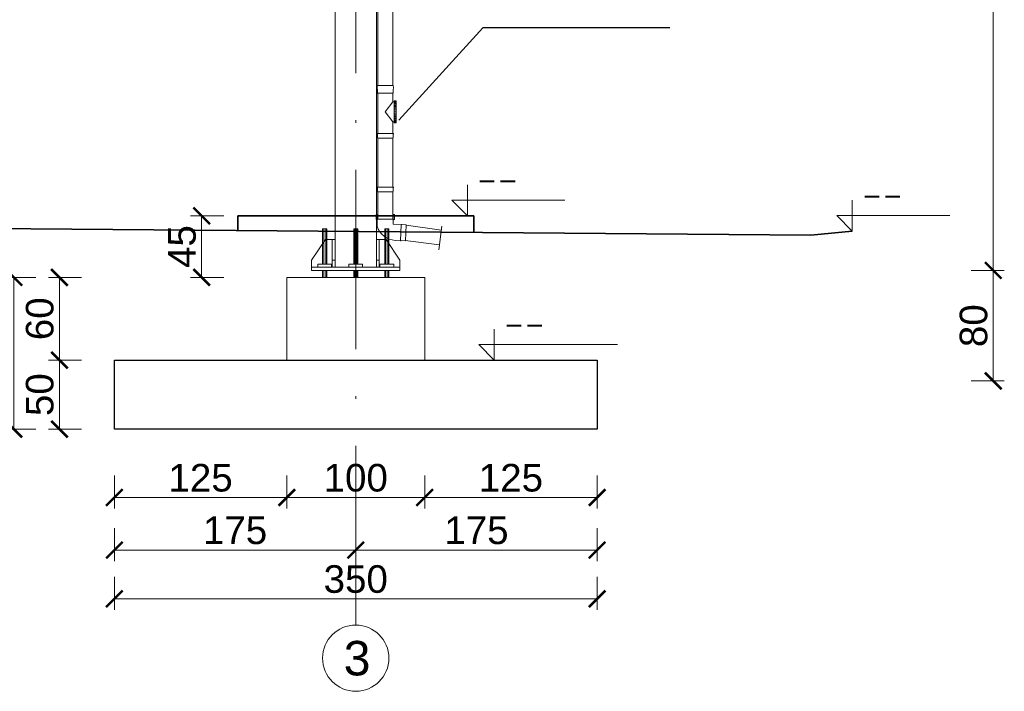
# Model space of a CAD drawing. Extents: x 256490 to 7565828, y -103950 to 5881792.
# Tile 98 of 101: x 282469 to 289608, y 18284 to 23153. Entities that reach past the tile are written whole.
import ezdxf

# ---------------------------------------------------------------- set-up
doc = ezdxf.new("R2010")
doc.units = 0
doc.header["$MEASUREMENT"] = 0
doc.linetypes.add('DASHDOT', pattern=[20, 13, -3.4, 0.2, -3.4])
for name, color, linetype in [('100_rzut_okna', 1, 'Continuous'), ('OSIE - OPIS', 7, 'Continuous'), ('TB_CIENKA', 5, 'Continuous'), ('xxOś 2_rysunek_Widok ogólny_Dimension_', 7, 'Continuous')]:
    doc.layers.add(name, color=color, linetype=linetype)
for name, color, linetype, lineweight in [('CZ-CI', 142, 'Continuous', 9), ('CZ-GR', 14, 'Continuous', 30), ('elementy wyposażenia', 95, 'Continuous', 15), ('gruby', 7, 'Continuous', 35), ('linii', 7, 'Continuous', 15), ('LINII OPIS', 7, 'Continuous', 9), ('OSIE', 7, 'Continuous', 5)]:
    doc.layers.add(name, color=color, linetype=linetype, lineweight=lineweight)
doc.layers.add('wymiary', color=7, linetype='Continuous', lineweight=5, true_color=0x7f7f7f)
doc.styles.add('ARIAL', font='arial.ttf')
doc.styles.add('RBCS_dim1', font='simplex.shx', dxfattribs={"width": 0.9, "oblique": 5, "height": 3})
doc.dimstyles.new('mosstowy 1-100', dxfattribs={"dimscale": 20, "dimtxt": 10, "dimasz": 6, "dimexe": 4, "dimexo": 4, "dimgap": 2, "dimtad": 1, "dimdec": 0, "dimlfac": 0.1, "dimtxsty": 'ARIAL', "dimblk": 'ARCHTICK', "dimcen": 4, "dimclrd": 256, "dimclre": 256, "dimclrt": 7, "dimadec": 0, "dimazin": 0, "dimtfac": 1, "dimtdec": 0, "dimtmove": 1, "dimatfit": 3, "dimfxl": 8, "dimfxlon": 1, "dimlwd": -1, "dimlwe": 9, "dimarcsym": 0})

# ---------------------------------------------------------------- blocks, each defined once
blk = doc.blocks.new('_ArchTick')
at = {"layer": '100_rzut_okna', "color": 0, "linetype": 'Continuous', "const_width": 0.15}
blk.add_lwpolyline([(-0.5, -0.5), (0.5, 0.5)], dxfattribs=at)
blk = doc.blocks.new('*D571')
at = {"layer": 'Defpoints', "color": 0}
for p in [(288991.3, 26434.6), (285856.3, 21334.6), (289527.7, 21334.6)]:
    blk.add_point(p, dxfattribs=at)
at = {"layer": 'wymiary', "lineweight": 9}
for p, q in [((289367.7, 26434.6), (289607.7, 26434.6)), ((289367.7, 21334.6), (289607.7, 21334.6))]:
    blk.add_line(p, q, dxfattribs=at)
at = {"layer": 'wymiary'}
blk.add_line((289527.7, 26434.6), (289527.7, 21334.6), dxfattribs=at)
at = {"layer": 'wymiary', "xscale": 120, "yscale": 120, "zscale": 120}
for p, rotation in [((289527.7, 26434.6), 90), ((289527.7, 21334.6), 270)]:
    blk.add_blockref('_ArchTick', p, dxfattribs=dict(at, rotation=rotation))
at = {"layer": 'wymiary', "color": 7, "insert": (289385.6, 23884.6), "char_height": 200, "attachment_point": 5, "rotation": 90, "style": 'ARIAL'}
blk.add_mtext('510', dxfattribs=at)
blk = doc.blocks.new('GFGFDGDG')
at = {"layer": 'LINII OPIS'}
for p, q in [((119259.4, 32629.4), (119259.4, 32404.4)), ((119259.4, 32629.4), (119259.4, 32404.4)), ((119259.4, 32404.4), (119146.9, 32516.9)), ((119146.9, 32516.9), (119259.4, 32516.9)), ((119259.4, 32404.4), (119146.9, 32516.9)), ((119146.9, 32516.9), (119259.4, 32516.9)), ((119259.4, 32516.9), (119806.9, 32516.9)), ((119259.4, 32516.9), (120153.6, 32516.9))]:
    blk.add_line(p, q, dxfattribs=at)
at = {"layer": 'xxOś 2_rysunek_Widok ogólny_Dimension_', "color": 6, "style": 'RBCS_dim1', "oblique": 5, "width": 0.9}
blk.add_text('--', height=150, dxfattribs=at).set_placement((119320.9, 32591.9))
blk = doc.blocks.new('fghghfhfh')
at = {"layer": 'elementy wyposażenia', "color": 252, "true_color": 0x919191}
for p, q in [((278982.9, 26919.2), (278982.9, 22676.1)), ((279094.6, 26919.1), (279090.9, 22676.1)), ((278982.9, 22676.1), (279092.5, 22676.1)), ((278979.9, 22620.1), (279095.3, 22619.9)), ((279101.8, 22561.2), (279116.4, 22561.2)), ((279092.2, 22557.8), (279037.4, 22484.9)), ((279092.2, 22557.8), (279101.8, 22557.7)), ((279101.7, 22529.1), (279116.3, 22529.1)), ((279101.7, 22519.8), (279116.3, 22519.8)), ((279101.7, 22510.1), (279116.3, 22510.1)), ((279101.7, 22499.3), (279116.3, 22499.3)), ((279101.8, 22557), (279116.4, 22556.9)), ((279101.8, 22552.1), (279116.4, 22552.1)), ((279101.8, 22544.8), (279116.4, 22544.8)), ((279101.8, 22536.4), (279116.4, 22536.4)), ((279037.4, 22484.9), (279092, 22411.8)), ((279101.6, 22470.1), (279116.2, 22470.1)), ((279101.6, 22459.4), (279116.2, 22459.4)), ((279101.6, 22449.7), (279116.2, 22449.7)), ((279101.6, 22440.3), (279116.2, 22440.3)), ((279101.6, 22433), (279116.2, 22433)), ((279101.6, 22424.7), (279116.2, 22424.7)), ((279101.6, 22417.4), (279116.2, 22417.4)), ((279116.3, 22484.7), (279101.7, 22484.7)), ((279092, 22411.8), (279091.9, 22326.9)), ((279092, 22411.8), (279101.5, 22411.7)), ((279101.5, 22412.5), (279116.1, 22412.5)), ((279101.5, 22408.3), (279116.1, 22408.3)), ((279097.4, 22326.9), (278978, 22327)), ((278980, 22322.2), (278980, 22295.8)), ((278980, 22295.8), (278982.9, 22292.4)), ((278982.3, 22293.7), (279091.8, 22293.5)), ((278982.9, 22292.4), (278982.6, 21938.1)), ((279092.1, 21938), (279092.4, 22292.2)), ((279092.4, 22292.2), (279095.3, 22295.7)), ((279095.3, 22295.7), (279095.4, 22322.1)), ((279097, 21938), (278977.7, 21938.1)), ((278979.7, 21933.3), (278979.7, 21906.9)), ((279095, 21906.8), (279095, 21933.2)), ((278979.7, 21906.9), (278982.6, 21903.5)), ((278982.6, 21903.5), (278982.5, 21827.2)), ((278982.6, 21904.8), (278982.6, 21904.8)), ((278982.6, 21904.8), (279092.1, 21904.6)), ((279092.1, 21903.3), (279095, 21906.8)), ((278982.5, 21827.2), (278982.4, 21706.8)), ((279153, 21669), (279146.6, 21549.8)), ((279444.3, 21627.9), (279187.3, 21662.2)), ((279425.2, 21485), (279448, 21655.9)), ((279181.5, 21552.9), (279429.9, 21519.9))]:
    blk.add_line(p, q, dxfattribs=at)
at = {"layer": 'elementy wyposażenia'}
blk.add_line((279091.9, 21706.7), (279092.1, 21903.3), dxfattribs=at)
at = {"layer": 'elementy wyposażenia', "color": 252, "true_color": 0x919191, "flags": 128}
for points in [[(278982.4, 22327), (278982.8, 22616.6), (278979.9, 22620.1), (278980, 22648.7)], [(278980, 22670.5), (278980, 22676.2), (279095.4, 22676), (279095.4, 22670.3)], [(279095.3, 22648.5), (279095.3, 22619.9), (279092.3, 22616.4), (279092.2, 22557.8)], [(279109.4, 21553), (279183.1, 21549.1), (279189.4, 21665.7), (279095.1, 21670), (279095.2, 21698.6), (279103.4, 21706.6), (279103.7, 21740.2), (279095.4, 21740.2), (279095.3, 21706.7), (278978.5, 21706.8), (278978.6, 21740.4), (278970.8, 21740.4), (278970.5, 21706.9), (278978.2, 21699.1), (278978.1, 21654.8)]]:
    blk.add_lwpolyline(points, dxfattribs=at)
blk.add_lwpolyline([(279116.1, 22404.4), (279101.5, 22404.4), (279101.8, 22565), (279116.4, 22565), (279116.1, 22404.4)], close=True, dxfattribs=at)
at = {"layer": 'elementy wyposażenia', "color": 252, "true_color": 0x919191}
for centre, radius, start, end in [((279006.8, 22659.5), 28.9, 157.77738, 202.02756), ((279068.5, 22659.4), 28.9, 337.77738, 22.02756), ((278988.6, 22328.6), 10.7, 188.553, 216.72218), ((279086.8, 22328.5), 10.7, 323.1182, 351.28739), ((278988.3, 21939.7), 10.7, 188.553, 216.72218), ((279086.5, 21939.6), 10.7, 323.1182, 351.28739), ((279117.1, 21698.6), 145.8, 197.50609, 266.96008), ((279150.8, 21658.5), 10.7, 50.1182, 78.28739), ((279145.5, 21560.4), 10.7, 275.553, 303.72218)]:
    blk.add_arc(centre, radius, start, end, dxfattribs=at)
blk = doc.blocks.new('*D1682')
at = {"layer": 'Defpoints', "color": 0}
for p in [(285856.3, 21334.6), (286606.3, 20534.6), (289527.7, 20534.6)]:
    blk.add_point(p, dxfattribs=at)
at = {"layer": 'wymiary', "lineweight": 9}
for p, q in [((289367.7, 21334.6), (289607.7, 21334.6)), ((289367.7, 20534.6), (289607.7, 20534.6))]:
    blk.add_line(p, q, dxfattribs=at)
at = {"layer": 'wymiary'}
blk.add_line((289527.7, 21334.6), (289527.7, 20534.6), dxfattribs=at)
at = {"layer": 'wymiary', "xscale": 120, "yscale": 120, "zscale": 120}
for p, rotation in [((289527.7, 21334.6), 90), ((289527.7, 20534.6), 270)]:
    blk.add_blockref('_ArchTick', p, dxfattribs=dict(at, rotation=rotation))
at = {"layer": 'wymiary', "color": 7, "insert": (289385.6, 20934.6), "char_height": 200, "attachment_point": 5, "rotation": 90, "style": 'ARIAL'}
blk.add_mtext('80', dxfattribs=at)
blk = doc.blocks.new('*D1683')
at = {"layer": 'Defpoints', "color": 0}
for p in [(284905.4, 20134.6), (283155.4, 20053.5), (284905.4, 19307.9)]:
    blk.add_point(p, dxfattribs=at)
at = {"layer": 'wymiary', "lineweight": 9}
for p, q in [((283155.4, 19467.9), (283155.4, 19227.9)), ((284905.4, 19467.9), (284905.4, 19227.9))]:
    blk.add_line(p, q, dxfattribs=at)
at = {"layer": 'wymiary'}
blk.add_line((283155.4, 19307.9), (284905.4, 19307.9), dxfattribs=at)
at = {"layer": 'wymiary', "xscale": 120, "yscale": 120, "zscale": 120, "rotation": 180}
blk.add_blockref('_ArchTick', (283155.4, 19307.9), dxfattribs=at)
at = {"layer": 'wymiary', "xscale": 120, "yscale": 120, "zscale": 120}
blk.add_blockref('_ArchTick', (284905.4, 19307.9), dxfattribs=at)
at = {"layer": 'wymiary', "color": 7, "insert": (284030.4, 19450), "char_height": 200, "attachment_point": 5, "style": 'ARIAL'}
blk.add_mtext('175', dxfattribs=at)
blk = doc.blocks.new('*D1684')
at = {"layer": 'Defpoints', "color": 0}
for p in [(284905.4, 20134.6), (286655.4, 20134.6), (286655.4, 19307.9)]:
    blk.add_point(p, dxfattribs=at)
at = {"layer": 'wymiary', "lineweight": 9}
for p, q in [((284905.4, 19467.9), (284905.4, 19227.9)), ((286655.4, 19467.9), (286655.4, 19227.9))]:
    blk.add_line(p, q, dxfattribs=at)
at = {"layer": 'wymiary'}
blk.add_line((284905.4, 19307.9), (286655.4, 19307.9), dxfattribs=at)
at = {"layer": 'wymiary', "xscale": 120, "yscale": 120, "zscale": 120, "rotation": 180}
blk.add_blockref('_ArchTick', (284905.4, 19307.9), dxfattribs=at)
at = {"layer": 'wymiary', "xscale": 120, "yscale": 120, "zscale": 120}
blk.add_blockref('_ArchTick', (286655.4, 19307.9), dxfattribs=at)
at = {"layer": 'wymiary', "color": 7, "insert": (285780.4, 19450), "char_height": 200, "attachment_point": 5, "style": 'ARIAL'}
blk.add_mtext('175', dxfattribs=at)
blk = doc.blocks.new('*D1685')
at = {"layer": 'Defpoints', "color": 0}
for p in [(283155.4, 19953.5), (284405.4, 19953.5), (284405.4, 19688.9)]:
    blk.add_point(p, dxfattribs=at)
at = {"layer": 'wymiary', "lineweight": 9}
for p, q in [((283155.4, 19848.9), (283155.4, 19608.9)), ((284405.4, 19848.9), (284405.4, 19608.9))]:
    blk.add_line(p, q, dxfattribs=at)
at = {"layer": 'wymiary'}
blk.add_line((283155.4, 19688.9), (284405.4, 19688.9), dxfattribs=at)
at = {"layer": 'wymiary', "xscale": 120, "yscale": 120, "zscale": 120, "rotation": 180}
blk.add_blockref('_ArchTick', (283155.4, 19688.9), dxfattribs=at)
at = {"layer": 'wymiary', "xscale": 120, "yscale": 120, "zscale": 120}
blk.add_blockref('_ArchTick', (284405.4, 19688.9), dxfattribs=at)
at = {"layer": 'wymiary', "color": 7, "insert": (283780.4, 19831), "char_height": 200, "attachment_point": 5, "style": 'ARIAL'}
blk.add_mtext('125', dxfattribs=at)
blk = doc.blocks.new('*D1686')
at = {"layer": 'Defpoints', "color": 0}
for p in [(284405.4, 19953.5), (285405.4, 19953.5), (285405.4, 19688.9)]:
    blk.add_point(p, dxfattribs=at)
at = {"layer": 'wymiary', "lineweight": 9}
for p, q in [((284405.4, 19848.9), (284405.4, 19608.9)), ((285405.4, 19848.9), (285405.4, 19608.9))]:
    blk.add_line(p, q, dxfattribs=at)
at = {"layer": 'wymiary'}
blk.add_line((284405.4, 19688.9), (285405.4, 19688.9), dxfattribs=at)
at = {"layer": 'wymiary', "xscale": 120, "yscale": 120, "zscale": 120, "rotation": 180}
blk.add_blockref('_ArchTick', (284405.4, 19688.9), dxfattribs=at)
at = {"layer": 'wymiary', "xscale": 120, "yscale": 120, "zscale": 120}
blk.add_blockref('_ArchTick', (285405.4, 19688.9), dxfattribs=at)
at = {"layer": 'wymiary', "color": 7, "insert": (284905.4, 19831), "char_height": 200, "attachment_point": 5, "style": 'ARIAL'}
blk.add_mtext('100', dxfattribs=at)
blk = doc.blocks.new('*D1687')
at = {"layer": 'Defpoints', "color": 0}
for p in [(286655.4, 20284.6), (285405.4, 19953.5), (286655.4, 19688.9)]:
    blk.add_point(p, dxfattribs=at)
at = {"layer": 'wymiary', "lineweight": 9}
for p, q in [((285405.4, 19848.9), (285405.4, 19608.9)), ((286655.4, 19848.9), (286655.4, 19608.9))]:
    blk.add_line(p, q, dxfattribs=at)
at = {"layer": 'wymiary'}
blk.add_line((285405.4, 19688.9), (286655.4, 19688.9), dxfattribs=at)
at = {"layer": 'wymiary', "xscale": 120, "yscale": 120, "zscale": 120, "rotation": 180}
blk.add_blockref('_ArchTick', (285405.4, 19688.9), dxfattribs=at)
at = {"layer": 'wymiary', "xscale": 120, "yscale": 120, "zscale": 120}
blk.add_blockref('_ArchTick', (286655.4, 19688.9), dxfattribs=at)
at = {"layer": 'wymiary', "color": 7, "insert": (286030.4, 19831), "char_height": 200, "attachment_point": 5, "style": 'ARIAL'}
blk.add_mtext('125', dxfattribs=at)
blk = doc.blocks.new('*D1688')
at = {"layer": 'Defpoints', "color": 0}
for p in [(286655.4, 20134.6), (283155.4, 20053.5), (286655.4, 18954.5)]:
    blk.add_point(p, dxfattribs=at)
at = {"layer": 'wymiary', "lineweight": 9}
for p, q in [((283155.4, 19114.5), (283155.4, 18874.5)), ((286655.4, 19114.5), (286655.4, 18874.5))]:
    blk.add_line(p, q, dxfattribs=at)
at = {"layer": 'wymiary'}
blk.add_line((283155.4, 18954.5), (286655.4, 18954.5), dxfattribs=at)
at = {"layer": 'wymiary', "xscale": 120, "yscale": 120, "zscale": 120, "rotation": 180}
blk.add_blockref('_ArchTick', (283155.4, 18954.5), dxfattribs=at)
at = {"layer": 'wymiary', "xscale": 120, "yscale": 120, "zscale": 120}
blk.add_blockref('_ArchTick', (286655.4, 18954.5), dxfattribs=at)
at = {"layer": 'wymiary', "color": 7, "insert": (284905.4, 19096.7), "char_height": 200, "attachment_point": 5, "style": 'ARIAL'}
blk.add_mtext('350', dxfattribs=at)
blk = doc.blocks.new('*D1689')
at = {"layer": 'Defpoints', "color": 0}
for p in [(283914.4, 21284.6), (282757.3, 20684.6), (283914.4, 20684.6)]:
    blk.add_point(p, dxfattribs=at)
at = {"layer": 'wymiary', "lineweight": 9}
for p, q in [((282917.3, 21284.6), (282677.3, 21284.6)), ((282917.3, 20684.6), (282677.3, 20684.6))]:
    blk.add_line(p, q, dxfattribs=at)
at = {"layer": 'wymiary'}
blk.add_line((282757.3, 21284.6), (282757.3, 20684.6), dxfattribs=at)
at = {"layer": 'wymiary', "xscale": 120, "yscale": 120, "zscale": 120}
for p, rotation in [((282757.3, 21284.6), 90), ((282757.3, 20684.6), 270)]:
    blk.add_blockref('_ArchTick', p, dxfattribs=dict(at, rotation=rotation))
at = {"layer": 'wymiary', "color": 7, "insert": (282615.1, 20984.6), "char_height": 200, "attachment_point": 5, "rotation": 90, "style": 'ARIAL'}
blk.add_mtext('60', dxfattribs=at)
blk = doc.blocks.new('*D1690')
at = {"layer": 'Defpoints', "color": 0}
for p in [(283914.4, 20684.6), (282757.3, 20184.6), (283279.4, 20184.6)]:
    blk.add_point(p, dxfattribs=at)
at = {"layer": 'wymiary', "lineweight": 9}
for p, q in [((282917.3, 20684.6), (282677.3, 20684.6)), ((282917.3, 20184.6), (282677.3, 20184.6))]:
    blk.add_line(p, q, dxfattribs=at)
at = {"layer": 'wymiary'}
blk.add_line((282757.3, 20684.6), (282757.3, 20184.6), dxfattribs=at)
at = {"layer": 'wymiary', "xscale": 120, "yscale": 120, "zscale": 120}
for p, rotation in [((282757.3, 20684.6), 90), ((282757.3, 20184.6), 270)]:
    blk.add_blockref('_ArchTick', p, dxfattribs=dict(at, rotation=rotation))
at = {"layer": 'wymiary', "color": 7, "insert": (282615.1, 20434.6), "char_height": 200, "attachment_point": 5, "rotation": 90, "style": 'ARIAL'}
blk.add_mtext('50', dxfattribs=at)
blk = doc.blocks.new('*D1691')
at = {"layer": 'Defpoints', "color": 0}
for p in [(283914.4, 21284.6), (282426.5, 20184.6), (283279.4, 20184.6)]:
    blk.add_point(p, dxfattribs=at)
at = {"layer": 'wymiary', "lineweight": 9}
for p, q in [((282586.5, 21284.6), (282346.5, 21284.6)), ((282586.5, 20184.6), (282346.5, 20184.6))]:
    blk.add_line(p, q, dxfattribs=at)
at = {"layer": 'wymiary'}
blk.add_line((282426.5, 21284.6), (282426.5, 20184.6), dxfattribs=at)
at = {"layer": 'wymiary', "xscale": 120, "yscale": 120, "zscale": 120}
for p, rotation in [((282426.5, 21284.6), 90), ((282426.5, 20184.6), 270)]:
    blk.add_blockref('_ArchTick', p, dxfattribs=dict(at, rotation=rotation))
at = {"layer": 'wymiary', "color": 7, "insert": (282284.4, 20734.6), "char_height": 200, "attachment_point": 5, "rotation": 90, "style": 'ARIAL'}
blk.add_mtext('110', dxfattribs=at)
blk = doc.blocks.new('*D1693')
at = {"layer": 'Defpoints', "color": 0}
for p in [(283788.2, 21731.1), (284405.4, 21731.1), (284405.4, 21284.6)]:
    blk.add_point(p, dxfattribs=at)
at = {"layer": 'linii', "lineweight": 9}
for p, q in [((283948.2, 21731.1), (283708.2, 21731.1)), ((283948.2, 21284.6), (283708.2, 21284.6))]:
    blk.add_line(p, q, dxfattribs=at)
at = {"layer": 'linii'}
blk.add_line((283788.2, 21284.6), (283788.2, 21731.1), dxfattribs=at)
at = {"layer": 'linii', "xscale": 120, "yscale": 120, "zscale": 120}
for p, rotation in [((283788.2, 21731.1), 90), ((283788.2, 21284.6), 270)]:
    blk.add_blockref('_ArchTick', p, dxfattribs=dict(at, rotation=rotation))
at = {"layer": 'linii', "color": 7, "insert": (283646.5, 21507.8), "char_height": 200, "attachment_point": 5, "rotation": 90, "style": 'ARIAL'}
blk.add_mtext('45', dxfattribs=at)
blk = doc.blocks.new('FGDFGDFGDF')
at = {"layer": 'CZ-CI', "linetype": 'Continuous'}
for p, q in [((320676.8, 19100), (320676.8, 24029.2)), ((320976.8, 19100), (320976.8, 24029.2)), ((320616.8, 19176), (320586.8, 19176)), ((320586.8, 18920), (320586.8, 19176)), ((320594.3, 18920), (320594.3, 19176)), ((320609.3, 18920), (320609.3, 19176)), ((320616.8, 18920), (320616.8, 19176)), ((320841.8, 19176), (320811.8, 19176)), ((320811.8, 18920), (320811.8, 19176)), ((320819.3, 18920), (320819.3, 19176)), ((320834.3, 18920), (320834.3, 19176)), ((320841.8, 18920), (320841.8, 19176)), ((321066.8, 19176), (321036.8, 19176)), ((321036.8, 18920), (321036.8, 19176)), ((321044.3, 18920), (321044.3, 19176)), ((321059.3, 18920), (321059.3, 19176)), ((321066.8, 18920), (321066.8, 19176)), ((320506.8, 18950), (320606.8, 19100)), ((320606.8, 19100), (320656.8, 19100)), ((320676.8, 19100), (320656.8, 19100)), ((320656.8, 19100), (320656.8, 18900)), ((320676.8, 18900), (320676.8, 19100)), ((320996.8, 19100), (320976.8, 19100)), ((320976.8, 19100), (320976.8, 18900)), ((321046.8, 19100), (320996.8, 19100)), ((320996.8, 18900), (320996.8, 19100)), ((321146.8, 18950), (321046.8, 19100)), ((320506.8, 18900), (320506.8, 18950)), ((320651.8, 18920), (320551.8, 18920)), ((320551.8, 18920), (320551.8, 18900)), ((320651.8, 18915), (320656.8, 18920)), ((320651.8, 18900), (320651.8, 18920)), ((320656.8, 18950), (320676.8, 18950)), ((320876.8, 18920), (320776.8, 18920)), ((320776.8, 18920), (320776.8, 18900)), ((320876.8, 18900), (320876.8, 18920)), ((320976.8, 18950), (320996.8, 18950)), ((321001.8, 18915), (320996.8, 18920)), ((321101.8, 18920), (321001.8, 18920)), ((321001.8, 18920), (321001.8, 18900)), ((321101.8, 18900), (321101.8, 18920)), ((321146.8, 18900), (321146.8, 18950)), ((321146.8, 18900), (320506.8, 18900)), ((320506.8, 18900), (320506.8, 18875)), ((320506.8, 18875), (321146.8, 18875)), ((320586.8, 18825), (320586.8, 18875)), ((320594.3, 18825), (320594.3, 18875)), ((320609.3, 18825), (320609.3, 18875)), ((320616.8, 18825), (320616.8, 18875)), ((320811.8, 18825), (320811.8, 18875)), ((320819.3, 18825), (320819.3, 18875)), ((320834.3, 18825), (320834.3, 18875)), ((320841.8, 18825), (320841.8, 18875)), ((321036.8, 18825), (321036.8, 18875)), ((321044.3, 18825), (321044.3, 18875)), ((321059.3, 18825), (321059.3, 18875)), ((321066.8, 18825), (321066.8, 18875)), ((321146.8, 18875), (321146.8, 18900)), ((321326.8, 18825), (320326.8, 18825)), ((320326.8, 18825), (320326.8, 18225)), ((321326.8, 18225), (321326.8, 18825))]:
    blk.add_line(p, q, dxfattribs=at)
at = {"layer": 'CZ-GR', "linetype": 'Continuous'}
for p, q in [((319076.8, 18225), (321326.8, 18225)), ((319076.8, 17725), (319076.8, 18225)), ((321326.8, 18225), (322576.8, 18225)), ((322576.8, 18225), (322576.8, 17725)), ((322576.8, 17725), (319076.8, 17725))]:
    blk.add_line(p, q, dxfattribs=at)

msp = doc.modelspace()

# ---------------------------------------------------------------- linework, layer by layer
at = {"layer": 'elementy wyposażenia', "color": 252, "true_color": 0x919191}
msp.add_line((285223.6, 21711.4), (285223.6, 21711.4), dxfattribs=at)
at = {"layer": 'gruby'}
for p, q in [((284050.4, 21731.1), (284050.5, 21623, 0)), ((284050.4, 21731.1), (285760.4, 21731.1)), ((285760.4, 21609.1, 0), (285760.4, 21731.1, 0))]:
    msp.add_line(p, q, dxfattribs=at)
at = {"layer": 'gruby', "elevation": 0}
msp.add_lwpolyline([(274805.4, 21699.3), (288205.4, 21589.9)], dxfattribs=at)
at = {"layer": 'gruby'}
msp.add_lwpolyline([(288205.4, 21589.9), (288505.4, 21619.9)], dxfattribs=at)
at = {"layer": 'LINII OPIS'}
for p, q in [((285715.3, 21956.1), (285715.3, 21731.1)), ((285715.3, 21956.1), (285715.3, 21731.1)), ((288505.4, 21844.9), (288505.4, 21619.9)), ((288505.4, 21844.9), (288505.4, 21619.9)), ((285715.3, 21731.1), (285602.8, 21843.6)), ((285602.8, 21843.6), (285715.3, 21843.6)), ((285715.3, 21731.1), (285602.8, 21843.6)), ((285602.8, 21843.6), (285715.3, 21843.6)), ((285715.3, 21843.6), (286262.9, 21843.6)), ((285715.3, 21843.6), (286421.8, 21843.6)), ((288505.4, 21619.9), (288392.9, 21732.4)), ((288392.9, 21732.4), (288505.4, 21732.4)), ((288505.4, 21619.9), (288392.9, 21732.4)), ((288392.9, 21732.4), (288505.4, 21732.4)), ((288505.4, 21732.4), (289211.9, 21732.4))]:
    msp.add_line(p, q, dxfattribs=at)
at = {"layer": 'OSIE', "linetype": 'DASHDOT', "ltscale": 100}
msp.add_line((284905.4, 18764.5), (284905.4, 26548.6), dxfattribs=at)
at = {"layer": 'OSIE'}
msp.add_circle((284905.4, 18524.4), 240.1, dxfattribs=at)
at = {"layer": 'TB_CIENKA', "lineweight": 25}
for p, q in [((285826.6, 23093.5), (285217.5, 22423.4)), ((287182.9, 23093.5), (285826.6, 23093.5))]:
    msp.add_line(p, q, dxfattribs=at)

# ---------------------------------------------------------------- block references
at = {"layer": 'linii'}
for name, p in [('FGDFGDFGDF', (-35921.4, 2459.6)), ('fghghfhfh', (6082.5, 0)), ('GFGFDGDG', (166650.4, -11719.8))]:
    msp.add_blockref(name, p, dxfattribs=at)

# ---------------------------------------------------------------- texts
at = {"layer": 'OSIE - OPIS', "style": 'ARIAL'}
msp.add_text('3', height=250, dxfattribs=at).set_placement((284817.9, 18399.4))
at = {"layer": 'xxOś 2_rysunek_Widok ogólny_Dimension_', "color": 6, "style": 'RBCS_dim1', "oblique": 5, "width": 0.9}
for p in [(285776.8, 21918.6), (288566.9, 21807.4)]:
    msp.add_text('--', height=150, dxfattribs=at).set_placement(p)

# ---------------------------------------------------------------- dimensions: what is measured, and where the dimension line sits
at = {"layer": 'linii'}
dim = msp.add_linear_dim(base=(283788.2, 21731.1), p1=(284405.4, 21284.6), p2=(284405.4, 21731.1), angle=90, dimstyle='mosstowy 1-100', dxfattribs=at)
dim.commit()
dim.dimension.update_dxf_attribs({"geometry": '*D1693', "text_midpoint": (283646.5, 21507.8)})
at = {"layer": 'wymiary'}
for base, p1, p2, picture, middle in [((289527.7, 21334.6), (288991.3, 26434.6), (285856.3, 21334.6), '*D571', (289385.6, 23884.6)), ((282426.5, 20184.6), (283914.4, 21284.6), (283279.4, 20184.6), '*D1691', (282284.4, 20734.6)), ((289527.7, 20534.6), (285856.3, 21334.6), (286606.3, 20534.6), '*D1682', (289385.6, 20934.6)), ((282757.3, 20184.6), (283914.4, 20684.6), (283279.4, 20184.6), '*D1690', (282615.1, 20434.6))]:
    dim = msp.add_linear_dim(base=base, p1=p1, p2=p2, angle=90, dimstyle='mosstowy 1-100', dxfattribs=at)
    dim.commit()
    dim.dimension.update_dxf_attribs({"geometry": picture, "text_midpoint": middle})
dim = msp.add_linear_dim(base=(282757.3, 20684.6), p1=(283914.4, 21284.6), p2=(283914.4, 20684.6), angle=90, dimstyle='mosstowy 1-100', dxfattribs=at)
dim.commit()
dim.dimension.update_dxf_attribs({"geometry": '*D1689', "text_midpoint": (282757.3, 20984.6), "dimtype": 160})
for base, p1, p2, picture, middle in [((286655.4, 19688.9), (285405.4, 19953.5), (286655.4, 20284.6), '*D1687', (286030.4, 19831)), ((284905.4, 19307.9), (283155.4, 20053.5), (284905.4, 20134.6), '*D1683', (284030.4, 19450)), ((286655.4, 18954.5), (283155.4, 20053.5), (286655.4, 20134.6), '*D1688', (284905.4, 19096.7)), ((286655.4, 19307.9), (284905.4, 20134.6), (286655.4, 20134.6), '*D1684', (285780.4, 19450)), ((284405.4, 19688.9), (283155.4, 19953.5), (284405.4, 19953.5), '*D1685', (283780.4, 19831)), ((285405.4, 19688.9), (284405.4, 19953.5), (285405.4, 19953.5), '*D1686', (284905.4, 19831))]:
    dim = msp.add_linear_dim(base=base, p1=p1, p2=p2, dimstyle='mosstowy 1-100', dxfattribs=at)
    dim.commit()
    dim.dimension.update_dxf_attribs({"geometry": picture, "text_midpoint": middle})

doc.saveas('drawing.dxf')
